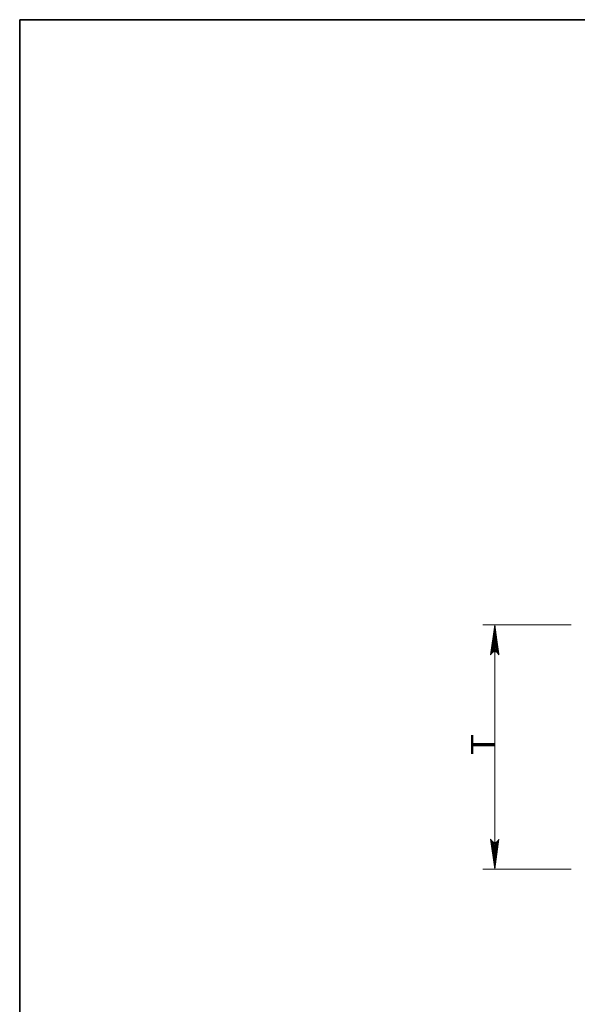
# Model space of a CAD drawing. Extents: x -1004 to 916, y -640 to 704.
# Tile 7 of 21: x -1004 to -865, y 458 to 704. Entities that reach past the tile are written whole.
import ezdxf

# ---------------------------------------------------------------- set-up
doc = ezdxf.new("R2010")
doc.units = 0
doc.header["$MEASUREMENT"] = 0
doc.layers.add('Level 1', color=7, linetype='Continuous', lineweight=18)
doc.layers.add('Level 50', color=7, linetype='Continuous', lineweight=18)
doc.styles.add('NOTES', font='romans.shx')

# ---------------------------------------------------------------- blocks, each defined once
blk = doc.blocks.new('LARROW_8')
at = {"color": 0, "linetype": 'ByBlock', "lineweight": -2, "flags": 128}
blk.add_lwpolyline([(-4.93, 0.71), (0, 0), (-4.92, -0.71), (-4.77, -0.59), (-4.55, -0.38), (-4.44, -0.19), (-4.42, 0), (-4.46, 0.21), (-4.57, 0.41), (-4.79, 0.61), (-4.93, 0.71), (-0.15, 0.01), (-4.76, -0.67), (-4.62, -0.56), (-4.39, -0.34), (-4.32, -0.06), (-4.37, 0.22), (-4.5, 0.41), (-4.67, 0.57), (-4.78, 0.65), (-0.41, 0.01), (-4.56, -0.59), (-4.41, -0.49), (-4.33, -0.37), (-4.25, -0.21), (-4.21, 0.01), (-4.23, 0.19), (-4.32, 0.33), (-4.5, 0.44), (-4.61, 0.58), (-0.71, 0.01), (-4.33, -0.5), (-4.17, -0.3), (-4.12, -0.06), (-4.14, 0.22), (-4.45, 0.51), (-1.05, 0.02), (-4.12, -0.41), (-4.07, -0.26), (-3.98, -0.04), (-4.04, 0.21), (-4.28, 0.43), (-1.36, 0.02), (-4.01, -0.31), (-3.92, -0.14), (-3.88, 0.04), (-4.07, 0.33), (-1.73, 0.02), (-3.85, -0.24), (-3.79, -0.11), (-3.77, 0.04), (-3.92, 0.25), (-2.17, 0.02), (-3.71, -0.15), (-3.67, 0.05), (-3.81, 0.17), (-2.53, 0.02), (-3.61, -0.09), (-3.63, 0.1), (-2.9, 0.02), (-3.57, -0.03), (-3.59, 0.03), (-3.36, 0.03)], dxfattribs=at)

msp = doc.modelspace()

# ---------------------------------------------------------------- linework, layer by layer
at = {"layer": 'Level 1', "color": 3, "linetype": 'Continuous', "lineweight": 35}
msp.add_3dface([(-1003.74, 704.14), (916.28, 704.14), (916.28, -639.88), (-1003.74, -639.88)], dxfattribs=at)
at = {"layer": 'Level 50', "color": 1, "linetype": 'Continuous', "lineweight": 18}
for p, q in [((-866.07, 553.15), (-888.16, 553.15)), ((-885.17, 492.16), (-885.17, 553.15)), ((-866.07, 492.16), (-888.16, 492.16))]:
    msp.add_line(p, q, dxfattribs=at)

# ---------------------------------------------------------------- block references
at = {"layer": 'Level 50', "color": 1, "linetype": 'Continuous', "lineweight": 18, "xscale": 1.519127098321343, "yscale": 1.469972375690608, "zscale": 0.03175}
for p, rotation in [((-885.17, 553.15), 90), ((-885.17, 492.16), 270)]:
    msp.add_blockref('LARROW_8', p, dxfattribs=dict(at, rotation=rotation))

# ---------------------------------------------------------------- texts
at = {"layer": 'Level 50', "color": 1, "linetype": 'Continuous', "lineweight": 25, "insert": (-891.15, 520.7), "char_height": 6, "attachment_point": 1, "rotation": 90, "line_spacing_factor": 0.722892, "style": 'NOTES'}
msp.add_mtext('\\fArial|b0|i0|c0|p39;T', dxfattribs=at)

doc.saveas('drawing.dxf')
